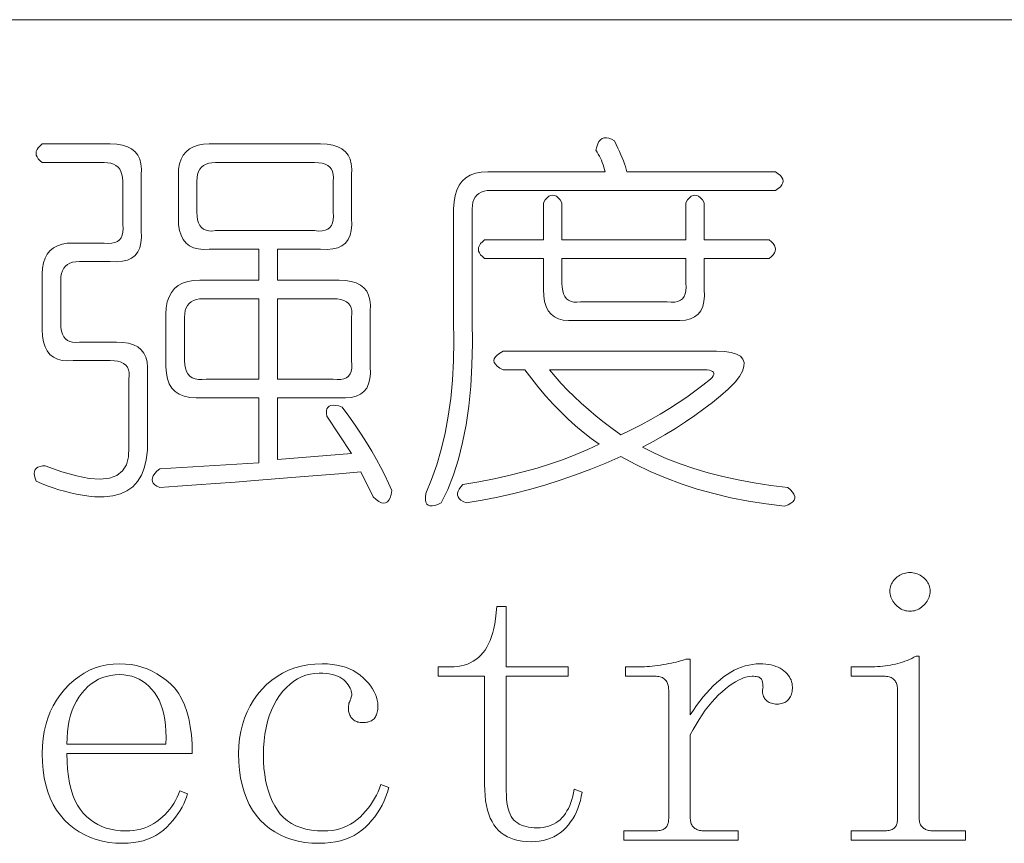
# Model space of a CAD drawing. Extents: x 1 to 297, y 1 to 210.
# Tile 85 of 171: x 180.51 to 185.97, y 46.56 to 51.12. Entities that reach past the tile are written whole.
import ezdxf

# ---------------------------------------------------------------- set-up
doc = ezdxf.new("R2010")
doc.units = 0

msp = doc.modelspace()

# ---------------------------------------------------------------- linework, layer by layer
at = {"color": 7, "lineweight": 13}
msp.add_line((1.3055, 51.1191), (219.3213, 51.1191), dxfattribs=at)
for points in [[(180.6339, 50.4306), (181.0111, 50.4306), (181.0467, 50.4289), (181.0783, 50.4237), (181.1057, 50.4151), (181.129, 50.4031), (181.1482, 50.3877), (181.1633, 50.3689), (181.1743, 50.3466), (181.1811, 50.3209), (181.1839, 50.2917), (181.1825, 50.2591), (181.1825, 49.9506), (181.1839, 49.9149), (181.1811, 49.8834), (181.1743, 49.8559), (181.1633, 49.8326), (181.1482, 49.8134), (181.129, 49.7983), (181.1057, 49.7874), (181.0783, 49.7805), (181.0467, 49.7778), (181.0111, 49.7791), (180.8396, 49.7791), (180.8201, 49.7781), (180.8026, 49.775), (180.7872, 49.7699), (180.7738, 49.7627), (180.7625, 49.7534), (180.7533, 49.7421), (180.746, 49.7287), (180.7409, 49.7133), (180.7378, 49.6958), (180.7368, 49.6763), (180.7368, 49.4363), (180.7378, 49.4137), (180.7409, 49.3938), (180.746, 49.3766), (180.7533, 49.3622), (180.7625, 49.3506), (180.7738, 49.3417), (180.7872, 49.3355), (180.8026, 49.3321), (180.8201, 49.3314), (180.8396, 49.3334), (181.0454, 49.3334), (181.081, 49.3317), (181.1126, 49.3266), (181.14, 49.318), (181.1633, 49.306), (181.1825, 49.2906), (181.1976, 49.2717), (181.2086, 49.2494), (181.2154, 49.2237), (181.2182, 49.1946), (181.2168, 49.162), (181.2168, 48.7334), (181.2108, 48.6815), (181.1996, 48.6354), (181.1834, 48.5951), (181.1619, 48.5606), (181.1354, 48.532), (181.1036, 48.5092), (181.0668, 48.4922), (181.0248, 48.4811), (180.9776, 48.4758), (180.9254, 48.4763), (180.8913, 48.4802), (180.8575, 48.4852), (180.8241, 48.4912), (180.791, 48.4982), (180.7582, 48.5063), (180.7258, 48.5154), (180.6938, 48.5255), (180.662, 48.5366), (180.6307, 48.5488), (180.5996, 48.562), (180.594, 48.5783), (180.5907, 48.5929), (180.5899, 48.6057), (180.5914, 48.6169), (180.5954, 48.6263), (180.6017, 48.634), (180.6104, 48.64), (180.6216, 48.6443), (180.6351, 48.6469), (180.6511, 48.6477), (180.7421, 48.6148), (180.8232, 48.5915), (180.8943, 48.5778), (180.9555, 48.5737), (181.0068, 48.5791), (181.0481, 48.5942), (181.0795, 48.6189), (181.1009, 48.6532), (181.1124, 48.6971), (181.1139, 48.7506), (181.1139, 49.1277), (181.116, 49.1473), (181.1153, 49.1647), (181.1119, 49.1802), (181.1057, 49.1935), (181.0968, 49.2049), (181.0851, 49.2141), (181.0707, 49.2213), (181.0536, 49.2265), (181.0337, 49.2295), (181.0111, 49.2306), (180.8054, 49.2306), (180.7728, 49.2292), (180.7436, 49.2319), (180.7179, 49.2388), (180.6956, 49.2498), (180.6768, 49.2649), (180.6614, 49.2841), (180.6494, 49.3074), (180.6408, 49.3348), (180.6357, 49.3663), (180.6339, 49.402), (180.6339, 49.7106), (180.6357, 49.7431), (180.6408, 49.7723), (180.6494, 49.798), (180.6614, 49.8203), (180.6768, 49.8391), (180.6956, 49.8546), (180.7179, 49.8666), (180.7436, 49.8751), (180.7728, 49.8803), (180.8054, 49.882), (180.9768, 49.882), (180.9994, 49.8799), (181.0193, 49.8806), (181.0364, 49.8841), (181.0508, 49.8902), (181.0625, 49.8991), (181.0714, 49.9108), (181.0776, 49.9252), (181.081, 49.9423), (181.0817, 49.9622), (181.0797, 49.9849), (181.0797, 50.2249), (181.0786, 50.2444), (181.0755, 50.2619), (181.0704, 50.2773), (181.0632, 50.2907), (181.0539, 50.302), (181.0426, 50.3113), (181.0292, 50.3185), (181.0138, 50.3236), (180.9963, 50.3267), (180.9768, 50.3277), (180.6339, 50.3277), (180.6216, 50.338), (180.612, 50.3483), (180.6051, 50.3586), (180.601, 50.3689), (180.5996, 50.3791), (180.601, 50.3894), (180.6051, 50.3997), (180.612, 50.41), (180.6216, 50.4203)], [(181.5596, 50.4306), (182.1768, 50.4306), (182.2124, 50.4289), (182.244, 50.4237), (182.2714, 50.4151), (182.2947, 50.4031), (182.3139, 50.3877), (182.329, 50.3689), (182.34, 50.3466), (182.3468, 50.3209), (182.3496, 50.2917), (182.3482, 50.2591), (182.3482, 50.0191), (182.3496, 49.9835), (182.3468, 49.9519), (182.34, 49.9245), (182.329, 49.9012), (182.3139, 49.882), (182.2947, 49.8669), (182.2714, 49.8559), (182.244, 49.8491), (182.2124, 49.8463), (182.1768, 49.8477), (181.9368, 49.8477), (181.9368, 49.6763), (182.2796, 49.6763), (182.3153, 49.6746), (182.3468, 49.6694), (182.3743, 49.6609), (182.3976, 49.6489), (182.4168, 49.6334), (182.4319, 49.6146), (182.4428, 49.5923), (182.4497, 49.5666), (182.4524, 49.5374), (182.4511, 49.5049), (182.4511, 49.1963), (182.4524, 49.1606), (182.4497, 49.1291), (182.4428, 49.1017), (182.4319, 49.0783), (182.4168, 49.0591), (182.3976, 49.0441), (182.3743, 49.0331), (182.3468, 49.0262), (182.3153, 49.0235), (182.2796, 49.0249), (181.9368, 49.0249), (181.9368, 48.682), (182.3482, 48.7163), (182.2111, 48.922), (182.2088, 48.9379), (182.209, 48.9515), (182.2116, 48.9626), (182.2166, 48.9714), (182.2239, 48.9777), (182.2337, 48.9817), (182.2459, 48.9832), (182.2604, 48.9823), (182.2774, 48.9791), (182.2968, 48.9734), (182.3335, 48.9225), (182.3681, 48.8726), (182.4007, 48.8238), (182.4312, 48.7759), (182.4596, 48.7291), (182.486, 48.6834), (182.5104, 48.6386), (182.5327, 48.5949), (182.5529, 48.5522), (182.5711, 48.5106), (182.567, 48.4886), (182.5615, 48.4708), (182.5546, 48.4571), (182.5464, 48.4475), (182.5368, 48.442), (182.5258, 48.4406), (182.5135, 48.4434), (182.4998, 48.4502), (182.4847, 48.4612), (182.4682, 48.4763), (182.3996, 48.6134), (182.2774, 48.6033), (182.1576, 48.5935), (182.0402, 48.5841), (181.9251, 48.575), (181.8125, 48.5663), (181.7023, 48.5579), (181.5944, 48.5498), (181.489, 48.5421), (181.386, 48.5347), (181.2854, 48.5277), (181.2699, 48.5349), (181.2579, 48.5428), (181.2494, 48.5514), (181.2442, 48.5606), (181.2425, 48.5706), (181.2442, 48.5812), (181.2494, 48.5925), (181.2579, 48.6045), (181.2699, 48.6172), (181.2854, 48.6306), (181.8339, 48.6649), (181.8339, 49.0249), (181.5254, 49.0249), (181.4863, 49.0235), (181.4513, 49.0262), (181.4204, 49.0331), (181.3937, 49.0441), (181.3711, 49.0591), (181.3526, 49.0783), (181.3382, 49.1017), (181.3279, 49.1291), (181.3217, 49.1606), (181.3196, 49.1963), (181.3196, 49.4877), (181.3215, 49.5235), (181.3272, 49.5556), (181.3366, 49.5839), (181.3498, 49.6084), (181.3668, 49.6291), (181.3875, 49.6461), (181.412, 49.6593), (181.4403, 49.6687), (181.4724, 49.6744), (181.5082, 49.6763), (181.8339, 49.6763), (181.8339, 49.8477), (181.5596, 49.8477), (181.5271, 49.8463), (181.4979, 49.8491), (181.4722, 49.8559), (181.4499, 49.8669), (181.4311, 49.882), (181.4156, 49.9012), (181.4036, 49.9245), (181.3951, 49.9519), (181.3899, 49.9835), (181.3882, 50.0191), (181.3882, 50.2591), (181.3899, 50.2917), (181.3951, 50.3209), (181.4036, 50.3466), (181.4156, 50.3689), (181.4311, 50.3877), (181.4499, 50.4031), (181.4722, 50.4151), (181.4979, 50.4237), (181.5271, 50.4289)], [(183.8054, 50.4477), (183.8153, 50.4275), (183.8246, 50.4079), (183.8331, 50.3891), (183.841, 50.3709), (183.8482, 50.3534), (183.8547, 50.3366), (183.8606, 50.3205), (183.8657, 50.3051), (183.8702, 50.2903), (183.8739, 50.2763), (184.6968, 50.2763), (184.7122, 50.266), (184.7242, 50.2557), (184.7328, 50.2454), (184.7379, 50.2351), (184.7396, 50.2249), (184.7379, 50.2146), (184.7328, 50.2043), (184.7242, 50.194), (184.7122, 50.1837), (184.6968, 50.1734), (183.1196, 50.1734), (183.1001, 50.1724), (183.0826, 50.1693), (183.0672, 50.1642), (183.0538, 50.157), (183.0425, 50.1477), (183.0332, 50.1364), (183.026, 50.123), (183.0209, 50.1076), (183.0178, 50.0901), (183.0168, 50.0706), (183.0168, 49.4534), (183.0182, 49.3261), (183.0154, 49.2045), (183.0086, 49.0888), (182.9976, 48.9789), (182.9825, 48.8749), (182.9633, 48.7766), (182.94, 48.6842), (182.9126, 48.5977), (182.881, 48.5169), (182.8454, 48.442), (182.826, 48.4333), (182.809, 48.4276), (182.7944, 48.425), (182.7823, 48.4255), (182.7725, 48.4291), (182.7651, 48.4358), (182.7602, 48.4456), (182.7576, 48.4585), (182.7574, 48.4744), (182.7596, 48.4934), (182.792, 48.5709), (182.8207, 48.6525), (182.8455, 48.7382), (182.8666, 48.8281), (182.8839, 48.922), (182.8975, 49.0201), (182.9072, 49.1222), (182.9132, 49.2285), (182.9155, 49.3389), (182.9139, 49.4534), (182.9139, 50.0706), (182.9158, 50.1097), (182.9215, 50.1446), (182.9309, 50.1755), (182.9441, 50.2022), (182.9611, 50.2249), (182.9818, 50.2434), (183.0063, 50.2578), (183.0346, 50.2681), (183.0667, 50.2742), (183.1025, 50.2763), (183.7539, 50.2763), (183.7503, 50.2898), (183.7464, 50.303), (183.7421, 50.3159), (183.7375, 50.3284), (183.7325, 50.3406), (183.7272, 50.3524), (183.7215, 50.3639), (183.7155, 50.375), (183.7092, 50.3858), (183.7025, 50.3963), (183.7066, 50.4153), (183.7121, 50.4313), (183.719, 50.4441), (183.7272, 50.4539), (183.7368, 50.4606), (183.7478, 50.4642), (183.7601, 50.4647), (183.7738, 50.4621), (183.7889, 50.4565)], [(182.1425, 50.3277), (181.5939, 50.3277), (181.5744, 50.3267), (181.5569, 50.3236), (181.5415, 50.3185), (181.5281, 50.3113), (181.5168, 50.302), (181.5075, 50.2907), (181.5003, 50.2773), (181.4952, 50.2619), (181.4921, 50.2444), (181.4911, 50.2249), (181.4911, 50.0534), (181.4921, 50.0308), (181.4952, 50.0109), (181.5003, 49.9938), (181.5075, 49.9794), (181.5168, 49.9677), (181.5281, 49.9588), (181.5415, 49.9526), (181.5569, 49.9492), (181.5744, 49.9485), (181.5939, 49.9506), (182.1425, 49.9506), (182.1651, 49.9485), (182.185, 49.9492), (182.2022, 49.9526), (182.2166, 49.9588), (182.2282, 49.9677), (182.2371, 49.9794), (182.2433, 49.9938), (182.2467, 50.0109), (182.2474, 50.0308), (182.2454, 50.0534), (182.2454, 50.2249), (182.2474, 50.2444), (182.2467, 50.2619), (182.2433, 50.2773), (182.2371, 50.2907), (182.2282, 50.302), (182.2166, 50.3113), (182.2022, 50.3185), (182.185, 50.3236), (182.1651, 50.3267)], [(184.1996, 50.1049), (184.2099, 50.1203), (184.2202, 50.1323), (184.2305, 50.1409), (184.2408, 50.146), (184.2511, 50.1477), (184.2614, 50.146), (184.2716, 50.1409), (184.2819, 50.1323), (184.2922, 50.1203), (184.3025, 50.1049), (184.3025, 49.8991), (184.6625, 49.8991), (184.6749, 49.8889), (184.6844, 49.8786), (184.6913, 49.8683), (184.6954, 49.858), (184.6968, 49.8477), (184.6954, 49.8374), (184.6913, 49.8271), (184.6844, 49.8169), (184.6749, 49.8066), (184.6625, 49.7963), (184.3025, 49.7963), (184.3025, 49.6249), (184.3039, 49.5892), (184.3011, 49.5577), (184.2943, 49.5302), (184.2833, 49.5069), (184.2682, 49.4877), (184.249, 49.4726), (184.2257, 49.4617), (184.1983, 49.4548), (184.1667, 49.4521), (184.1311, 49.4534), (183.5825, 49.4534), (183.5499, 49.4521), (183.5208, 49.4548), (183.4951, 49.4617), (183.4728, 49.4726), (183.4539, 49.4877), (183.4385, 49.5069), (183.4265, 49.5302), (183.4179, 49.5577), (183.4128, 49.5892), (183.4111, 49.6249), (183.4111, 49.7963), (183.0854, 49.7963), (183.073, 49.8066), (183.0634, 49.8169), (183.0566, 49.8271), (183.0524, 49.8374), (183.0511, 49.8477), (183.0524, 49.858), (183.0566, 49.8683), (183.0634, 49.8786), (183.073, 49.8889), (183.0854, 49.8991), (183.4111, 49.8991), (183.4111, 50.1049), (183.4214, 50.1203), (183.4316, 50.1323), (183.4419, 50.1409), (183.4522, 50.146), (183.4625, 50.1477), (183.4728, 50.146), (183.4831, 50.1409), (183.4934, 50.1323), (183.5036, 50.1203), (183.5139, 50.1049), (183.5139, 49.8991), (184.1996, 49.8991)], [(184.1996, 49.7963), (183.5139, 49.7963), (183.5139, 49.6591), (183.515, 49.6365), (183.518, 49.6166), (183.5232, 49.5995), (183.5304, 49.5851), (183.5396, 49.5734), (183.551, 49.5645), (183.5643, 49.5583), (183.5798, 49.5549), (183.5972, 49.5542), (183.6168, 49.5563), (184.0968, 49.5563), (184.1194, 49.5542), (184.1393, 49.5549), (184.1564, 49.5583), (184.1708, 49.5645), (184.1825, 49.5734), (184.1914, 49.5851), (184.1976, 49.5995), (184.201, 49.6166), (184.2017, 49.6365), (184.1996, 49.6591)], [(181.8339, 49.5734), (181.5254, 49.5734), (181.5058, 49.5724), (181.4883, 49.5693), (181.4729, 49.5642), (181.4595, 49.557), (181.4482, 49.5477), (181.439, 49.5364), (181.4318, 49.523), (181.4266, 49.5076), (181.4235, 49.4901), (181.4225, 49.4706), (181.4225, 49.2306), (181.4237, 49.2079), (181.4273, 49.1881), (181.4333, 49.1709), (181.4417, 49.1565), (181.4525, 49.1449), (181.4657, 49.1359), (181.4813, 49.1298), (181.4993, 49.1263), (181.5197, 49.1257), (181.5425, 49.1277), (181.8339, 49.1277)], [(182.2454, 49.5734), (181.9368, 49.5734), (181.9368, 49.1277), (182.2454, 49.1277), (182.268, 49.1257), (182.2879, 49.1263), (182.305, 49.1298), (182.3194, 49.1359), (182.3311, 49.1449), (182.34, 49.1565), (182.3462, 49.1709), (182.3496, 49.1881), (182.3503, 49.2079), (182.3482, 49.2306), (182.3482, 49.4706), (182.3503, 49.4901), (182.3496, 49.5076), (182.3462, 49.523), (182.34, 49.5364), (182.3311, 49.5477), (182.3194, 49.557), (182.305, 49.5642), (182.2879, 49.5693), (182.268, 49.5724)], [(183.1882, 49.282), (184.3711, 49.282), (184.4153, 49.2803), (184.452, 49.2751), (184.4811, 49.2666), (184.5027, 49.2546), (184.5168, 49.2391), (184.5233, 49.2203), (184.5223, 49.198), (184.5137, 49.1723), (184.4976, 49.1431), (184.4739, 49.1106), (184.4348, 49.073), (184.393, 49.0358), (184.3484, 48.999), (184.3011, 48.9625), (184.2511, 48.9263), (184.1983, 48.8905), (184.1427, 48.855), (184.0844, 48.8198), (184.0234, 48.785), (183.9596, 48.7506), (184.0263, 48.7175), (184.0961, 48.6868), (184.169, 48.6585), (184.2449, 48.6326), (184.3239, 48.6091), (184.406, 48.5881), (184.4912, 48.5694), (184.5795, 48.5531), (184.6709, 48.5392), (184.7654, 48.5277), (184.7806, 48.5143), (184.7921, 48.5017), (184.7998, 48.4897), (184.8038, 48.4783), (184.8039, 48.4677), (184.8003, 48.4578), (184.793, 48.4485), (184.7818, 48.4399), (184.7669, 48.4321), (184.7482, 48.4249), (184.6466, 48.4369), (184.5473, 48.4523), (184.4504, 48.4711), (184.356, 48.4934), (184.2639, 48.5191), (184.1743, 48.5483), (184.087, 48.5809), (184.0022, 48.6169), (183.9197, 48.6563), (183.8396, 48.6991), (183.757, 48.6626), (183.6737, 48.6285), (183.5897, 48.5968), (183.505, 48.5675), (183.4196, 48.5406), (183.3336, 48.5161), (183.2468, 48.4939), (183.1594, 48.4742), (183.0713, 48.4569), (182.9825, 48.442), (182.9669, 48.4492), (182.9544, 48.4571), (182.945, 48.4657), (182.9386, 48.4749), (182.9354, 48.4849), (182.9352, 48.4955), (182.9381, 48.5068), (182.9441, 48.5188), (182.9532, 48.5315), (182.9654, 48.5449), (183.0531, 48.5594), (183.1382, 48.5757), (183.2204, 48.5937), (183.3, 48.6134), (183.3768, 48.6349), (183.4508, 48.658), (183.5222, 48.6829), (183.5907, 48.7094), (183.6566, 48.7377), (183.7197, 48.7677), (183.6754, 48.7996), (183.6319, 48.8335), (183.589, 48.8695), (183.5468, 48.9076), (183.5054, 48.9477), (183.4646, 48.9899), (183.4244, 49.0341), (183.385, 49.0804), (183.3463, 49.1287), (183.3082, 49.1791), (183.1882, 49.1791), (183.1697, 49.1894), (183.1553, 49.1997), (183.145, 49.21), (183.1388, 49.2203), (183.1368, 49.2306), (183.1388, 49.2409), (183.145, 49.2511), (183.1553, 49.2614), (183.1697, 49.2717)], [(184.3025, 49.1791), (183.4454, 49.1791), (183.4771, 49.1416), (183.5105, 49.1044), (183.5456, 49.0675), (183.5825, 49.031), (183.6211, 48.9949), (183.6614, 48.959), (183.7034, 48.9235), (183.7471, 48.8884), (183.7925, 48.8536), (183.8396, 48.8191), (183.8971, 48.8469), (183.9528, 48.8754), (184.0068, 48.9045), (184.0591, 48.9343), (184.1096, 48.9649), (184.1585, 48.9961), (184.2056, 49.0279), (184.2511, 49.0605), (184.2948, 49.0938), (184.3368, 49.1277), (184.3457, 49.1375), (184.3519, 49.1462), (184.3553, 49.1539), (184.356, 49.1606), (184.3539, 49.1663), (184.3491, 49.1709), (184.3416, 49.1745), (184.3313, 49.1771), (184.3183, 49.1786)], [(185.4425, 48.0563), (185.451, 48.056), (185.4593, 48.0551), (185.4674, 48.0536), (185.4754, 48.0515), (185.4832, 48.0488), (185.4908, 48.0455), (185.4983, 48.0416), (185.5056, 48.0371), (185.5127, 48.032), (185.5196, 48.0263), (185.5262, 48.0202), (185.532, 48.0138), (185.5371, 48.0071), (185.5416, 48.0002), (185.5454, 47.9931), (185.5484, 47.9857), (185.5508, 47.978), (185.5526, 47.9701), (185.5536, 47.9619), (185.5539, 47.9534), (185.5536, 47.9449), (185.5526, 47.9366), (185.5508, 47.9285), (185.5484, 47.9205), (185.5454, 47.9127), (185.5416, 47.9051), (185.5371, 47.8976), (185.532, 47.8903), (185.5262, 47.8832), (185.5196, 47.8763), (185.5127, 47.8698), (185.5056, 47.8639), (185.4983, 47.8588), (185.4908, 47.8543), (185.4832, 47.8506), (185.4754, 47.8475), (185.4674, 47.8451), (185.4593, 47.8434), (185.451, 47.8423), (185.4425, 47.842), (185.434, 47.8423), (185.4257, 47.8434), (185.4176, 47.8451), (185.4096, 47.8475), (185.4018, 47.8506), (185.3942, 47.8543), (185.3867, 47.8588), (185.3794, 47.8639), (185.3723, 47.8698), (185.3654, 47.8763), (185.3588, 47.8832), (185.353, 47.8903), (185.3479, 47.8976), (185.3434, 47.9051), (185.3396, 47.9127), (185.3366, 47.9205), (185.3342, 47.9285), (185.3324, 47.9366), (185.3314, 47.9449), (185.3311, 47.9534), (185.3314, 47.9619), (185.3324, 47.9701), (185.3342, 47.978), (185.3366, 47.9857), (185.3396, 47.9931), (185.3434, 48.0002), (185.3479, 48.0071), (185.353, 48.0138), (185.3588, 48.0202), (185.3654, 48.0263), (185.3723, 48.032), (185.3794, 48.0371), (185.3867, 48.0416), (185.3942, 48.0455), (185.4018, 48.0488), (185.4096, 48.0515), (185.4176, 48.0536), (185.4257, 48.0551), (185.434, 48.056)], [(183.2054, 46.8477), (183.2058, 46.8245), (183.2071, 46.8028), (183.2092, 46.7827), (183.2122, 46.7641), (183.2161, 46.747), (183.2208, 46.7315), (183.2264, 46.7175), (183.2328, 46.7051), (183.2401, 46.6942), (183.2482, 46.6849), (183.2572, 46.6767), (183.2671, 46.6694), (183.2778, 46.663), (183.2894, 46.6574), (183.3018, 46.6527), (183.3151, 46.6489), (183.3292, 46.6459), (183.3442, 46.6437), (183.3601, 46.6424), (183.3768, 46.642), (183.3936, 46.6426), (183.4097, 46.6442), (183.4251, 46.647), (183.4399, 46.6509), (183.4539, 46.6559), (183.4673, 46.6621), (183.48, 46.6693), (183.492, 46.6777), (183.5033, 46.6871), (183.5139, 46.6977), (183.5239, 46.7093), (183.5331, 46.7219), (183.5417, 46.7354), (183.5496, 46.7498), (183.5568, 46.7652), (183.5633, 46.7815), (183.5691, 46.7988), (183.5743, 46.817), (183.5787, 46.8362), (183.5825, 46.8563), (183.6254, 46.8391), (183.6214, 46.8156), (183.6163, 46.7929), (183.6101, 46.771), (183.6027, 46.75), (183.5943, 46.7299), (183.5847, 46.7106), (183.5741, 46.6921), (183.5623, 46.6746), (183.5494, 46.6579), (183.5354, 46.642), (183.5203, 46.6273), (183.5043, 46.6142), (183.4874, 46.6027), (183.4695, 46.5926), (183.4507, 46.5841), (183.431, 46.5772), (183.4103, 46.5718), (183.3886, 46.5679), (183.366, 46.5656), (183.3425, 46.5649), (183.3174, 46.5656), (183.2936, 46.5679), (183.2711, 46.5718), (183.2499, 46.5772), (183.23, 46.5841), (183.2114, 46.5926), (183.194, 46.6027), (183.1779, 46.6142), (183.1631, 46.6273), (183.1496, 46.642), (183.1374, 46.6583), (183.1265, 46.6763), (183.1169, 46.696), (183.1085, 46.7174), (183.1014, 46.7406), (183.0956, 46.7654), (183.0911, 46.792), (183.0879, 46.8203), (183.086, 46.8503), (183.0854, 46.882), (183.0854, 47.482), (182.8282, 47.482), (182.8282, 47.5334), (182.8968, 47.5334), (182.917, 47.5341), (182.9364, 47.536), (182.955, 47.5392), (182.9729, 47.5437), (182.99, 47.5495), (183.0063, 47.5566), (183.0219, 47.5649), (183.0367, 47.5746), (183.0507, 47.5855), (183.0639, 47.5977), (183.0763, 47.6113), (183.0878, 47.6263), (183.0983, 47.6428), (183.1078, 47.6608), (183.1164, 47.6802), (183.1241, 47.7011), (183.1308, 47.7234), (183.1366, 47.7472), (183.1415, 47.7724), (183.1454, 47.7991), (183.1539, 47.8677), (183.2054, 47.8677), (183.2054, 47.5334), (183.5482, 47.5334), (183.5482, 47.482), (183.2054, 47.482)], [(185.3739, 47.4049), (185.3738, 47.4116), (185.3732, 47.4181), (185.3724, 47.4243), (185.3712, 47.4302), (185.3696, 47.4359), (185.3678, 47.4414), (185.3655, 47.4466), (185.363, 47.4515), (185.36, 47.4562), (185.3568, 47.4606), (185.3531, 47.4646), (185.3489, 47.4683), (185.3442, 47.4715), (185.339, 47.4743), (185.3332, 47.4766), (185.327, 47.4786), (185.3202, 47.4801), (185.3129, 47.4811), (185.3051, 47.4818), (185.2968, 47.482), (185.1168, 47.482), (185.1168, 47.5334), (185.2025, 47.5334), (185.2178, 47.5336), (185.233, 47.5339), (185.248, 47.5346), (185.2628, 47.5355), (185.2775, 47.5366), (185.292, 47.5381), (185.3063, 47.5397), (185.3204, 47.5417), (185.3344, 47.5438), (185.3482, 47.5463), (185.3618, 47.5491), (185.3753, 47.5523), (185.3886, 47.5559), (185.4017, 47.56), (185.4146, 47.5645), (185.4274, 47.5694), (185.44, 47.5748), (185.4524, 47.5806), (185.4647, 47.5868), (185.4768, 47.5934), (185.4939, 47.5934), (185.4939, 46.6934), (185.4941, 46.6867), (185.4948, 46.6804), (185.4958, 46.6744), (185.4974, 46.6687), (185.4993, 46.6634), (185.5016, 46.6585), (185.5044, 46.6538), (185.5076, 46.6495), (185.5113, 46.6456), (185.5154, 46.642), (185.5198, 46.6387), (185.5244, 46.6358), (185.5294, 46.6333), (185.5346, 46.631), (185.54, 46.6291), (185.5457, 46.6276), (185.5517, 46.6264), (185.5579, 46.6255), (185.5643, 46.625), (185.5711, 46.6249), (185.7511, 46.6249), (185.7511, 46.5734), (185.1168, 46.5734), (185.1168, 46.6249), (185.2968, 46.6249), (185.3051, 46.625), (185.3129, 46.6255), (185.3202, 46.6264), (185.327, 46.6276), (185.3332, 46.6291), (185.339, 46.631), (185.3442, 46.6333), (185.3489, 46.6358), (185.3531, 46.6387), (185.3568, 46.642), (185.36, 46.6456), (185.363, 46.6495), (185.3655, 46.6538), (185.3678, 46.6585), (185.3696, 46.6634), (185.3712, 46.6687), (185.3724, 46.6744), (185.3732, 46.6804), (185.3738, 46.6867), (185.3739, 46.6934)], [(180.7711, 47.0534), (180.772, 47.0085), (180.7747, 46.9662), (180.7792, 46.9265), (180.7855, 46.8895), (180.7936, 46.8552), (180.8035, 46.8235), (180.8152, 46.7945), (180.8287, 46.7682), (180.844, 46.7445), (180.8611, 46.7234), (180.8796, 46.7047), (180.8993, 46.6879), (180.9201, 46.6732), (180.942, 46.6603), (180.965, 46.6495), (180.9891, 46.6406), (181.0144, 46.6337), (181.0407, 46.6288), (181.0682, 46.6258), (181.0968, 46.6249), (181.1187, 46.6255), (181.14, 46.6274), (181.1606, 46.6306), (181.1805, 46.6351), (181.1996, 46.6409), (181.2182, 46.648), (181.236, 46.6564), (181.2531, 46.666), (181.2696, 46.6769), (181.2854, 46.6891), (181.3004, 46.7023), (181.3145, 46.7161), (181.3278, 46.7304), (181.3402, 46.7454), (181.3518, 46.7609), (181.3625, 46.7771), (181.3724, 46.7938), (181.3814, 46.8112), (181.3895, 46.8292), (181.3968, 46.8477), (181.4396, 46.8306), (181.4339, 46.8118), (181.4268, 46.793), (181.4184, 46.7744), (181.4088, 46.7558), (181.3979, 46.7374), (181.3857, 46.719), (181.3721, 46.7007), (181.3574, 46.6825), (181.3413, 46.6643), (181.3239, 46.6463), (181.3053, 46.6292), (181.2854, 46.6139), (181.2641, 46.6004), (181.2416, 46.5887), (181.2179, 46.5788), (181.1928, 46.5707), (181.1664, 46.5644), (181.1388, 46.5599), (181.1099, 46.5572), (181.0797, 46.5563), (181.0409, 46.5576), (181.0037, 46.5614), (180.9679, 46.5679), (180.9336, 46.5769), (180.9007, 46.5884), (180.8693, 46.6026), (180.8393, 46.6193), (180.8108, 46.6386), (180.7838, 46.6604), (180.7582, 46.6849), (180.7346, 46.7117), (180.7135, 46.7407), (180.6948, 46.772), (180.6787, 46.8055), (180.665, 46.8413), (180.6538, 46.8793), (180.6451, 46.9195), (180.6389, 46.9619), (180.6352, 47.0065), (180.6339, 47.0534), (180.6352, 47.0956), (180.6389, 47.1362), (180.6451, 47.1754), (180.6538, 47.2132), (180.665, 47.2495), (180.6787, 47.2843), (180.6948, 47.3177), (180.7135, 47.3497), (180.7346, 47.3801), (180.7582, 47.4091), (180.7836, 47.436), (180.8102, 47.4601), (180.8378, 47.4813), (180.8666, 47.4997), (180.8964, 47.5152), (180.9274, 47.5279), (180.9595, 47.5378), (180.9927, 47.5449), (181.0271, 47.5492), (181.0625, 47.5506), (181.0947, 47.5495), (181.1259, 47.5461), (181.1564, 47.5405), (181.1859, 47.5327), (181.2146, 47.5227), (181.2425, 47.5105), (181.2695, 47.496), (181.2956, 47.4793), (181.3209, 47.4603), (181.3454, 47.4391), (181.3682, 47.4152), (181.3886, 47.3881), (181.4066, 47.3576), (181.4222, 47.3239), (181.4354, 47.287), (181.4462, 47.2468), (181.4546, 47.2033), (181.4606, 47.1566), (181.4642, 47.1067), (181.4654, 47.0534)], [(182.3311, 47.302), (182.3311, 47.307), (182.3312, 47.3116), (182.3315, 47.3159), (182.3318, 47.3198), (182.3321, 47.3234), (182.3326, 47.3267), (182.3332, 47.3296), (182.3338, 47.3322), (182.3345, 47.3344), (182.3354, 47.3363), (182.3363, 47.3382), (182.3372, 47.3404), (182.3383, 47.343), (182.3395, 47.3459), (182.3407, 47.3491), (182.342, 47.3527), (182.3435, 47.3567), (182.345, 47.361), (182.3465, 47.3656), (182.3482, 47.3706), (182.3494, 47.3776), (182.3496, 47.3848), (182.3487, 47.3923), (182.3468, 47.4001), (182.3439, 47.4081), (182.34, 47.4163), (182.335, 47.4249), (182.329, 47.4337), (182.322, 47.4427), (182.3139, 47.452), (182.3048, 47.461), (182.2944, 47.469), (182.2828, 47.476), (182.2701, 47.4822), (182.2561, 47.4874), (182.2409, 47.4916), (182.2245, 47.4949), (182.207, 47.4973), (182.1882, 47.4987), (182.1682, 47.4991), (182.1429, 47.4979), (182.1183, 47.4942), (182.0945, 47.488), (182.0715, 47.4793), (182.0493, 47.4681), (182.0278, 47.4544), (182.0071, 47.4382), (181.9872, 47.4196), (181.968, 47.3985), (181.9496, 47.3749), (181.9325, 47.3492), (181.9172, 47.3219), (181.9037, 47.293), (181.892, 47.2624), (181.8821, 47.2302), (181.874, 47.1964), (181.8677, 47.161), (181.8633, 47.1239), (181.8605, 47.0852), (181.8596, 47.0449), (181.8604, 47.0079), (181.8627, 46.9723), (181.8666, 46.9383), (181.872, 46.9057), (181.8789, 46.8745), (181.8874, 46.8448), (181.8974, 46.8166), (181.909, 46.7898), (181.9221, 46.7644), (181.9368, 46.7406), (181.9532, 46.7186), (181.9718, 46.6989), (181.9923, 46.6816), (182.015, 46.6665), (182.0396, 46.6538), (182.0664, 46.6434), (182.0952, 46.6353), (182.126, 46.6295), (182.159, 46.626), (182.1939, 46.6249), (182.2175, 46.6256), (182.2404, 46.6279), (182.2625, 46.6318), (182.2838, 46.6372), (182.3043, 46.6441), (182.3241, 46.6526), (182.343, 46.6627), (182.3612, 46.6742), (182.3787, 46.6873), (182.3954, 46.702), (182.4112, 46.7177), (182.426, 46.7339), (182.44, 46.7506), (182.453, 46.7678), (182.465, 46.7856), (182.4761, 46.8038), (182.4863, 46.8226), (182.4955, 46.8419), (182.5037, 46.8617), (182.5111, 46.882), (182.5539, 46.8649), (182.5465, 46.8395), (182.5378, 46.815), (182.528, 46.7912), (182.5169, 46.7682), (182.5046, 46.7459), (182.4912, 46.7245), (182.4765, 46.7038), (182.4607, 46.6838), (182.4436, 46.6647), (182.4254, 46.6463), (182.4058, 46.6292), (182.3849, 46.6139), (182.3626, 46.6004), (182.339, 46.5887), (182.3139, 46.5788), (182.2875, 46.5707), (182.2598, 46.5644), (182.2306, 46.5599), (182.2001, 46.5572), (182.1682, 46.5563), (182.1279, 46.5576), (182.0894, 46.5614), (182.0525, 46.5679), (182.0174, 46.5769), (181.9839, 46.5884), (181.9522, 46.6026), (181.9222, 46.6193), (181.8939, 46.6386), (181.8674, 46.6604), (181.8425, 46.6849), (181.8197, 46.7117), (181.7993, 46.7407), (181.7813, 46.772), (181.7657, 46.8055), (181.7525, 46.8413), (181.7417, 46.8793), (181.7333, 46.9195), (181.7273, 46.9619), (181.7237, 47.0065), (181.7225, 47.0534), (181.7238, 47.0956), (181.7276, 47.1362), (181.7341, 47.1754), (181.7431, 47.2132), (181.7546, 47.2495), (181.7688, 47.2843), (181.7855, 47.3177), (181.8048, 47.3497), (181.8266, 47.3801), (181.8511, 47.4091), (181.8776, 47.436), (181.9056, 47.4601), (181.9352, 47.4813), (181.9663, 47.4997), (181.9989, 47.5152), (182.0331, 47.5279), (182.0689, 47.5378), (182.1062, 47.5449), (182.145, 47.5492), (182.1854, 47.5506), (182.2139, 47.5498), (182.2411, 47.5475), (182.267, 47.5436), (182.2916, 47.5382), (182.315, 47.5313), (182.3371, 47.5228), (182.3579, 47.5128), (182.3774, 47.5012), (182.3956, 47.4881), (182.4125, 47.4734), (182.428, 47.458), (182.4418, 47.4426), (182.454, 47.4271), (182.4646, 47.4117), (182.4736, 47.3963), (182.4809, 47.3809), (182.4866, 47.3654), (182.4907, 47.35), (182.4931, 47.3346), (182.4939, 47.3191), (182.4937, 47.3092), (182.4931, 47.2998), (182.492, 47.291), (182.4905, 47.2828), (182.4886, 47.2752), (182.4862, 47.2682), (182.4834, 47.2618), (182.4802, 47.2561), (182.4766, 47.2509), (182.4725, 47.2463), (182.468, 47.2422), (182.4631, 47.2386), (182.4577, 47.2354), (182.4519, 47.2326), (182.4457, 47.2302), (182.4391, 47.2283), (182.432, 47.2268), (182.4245, 47.2257), (182.4166, 47.2251), (182.4082, 47.2249), (182.4015, 47.2251), (182.395, 47.2257), (182.3888, 47.2268), (182.3828, 47.2283), (182.3771, 47.2302), (182.3717, 47.2326), (182.3665, 47.2354), (182.3616, 47.2386), (182.3569, 47.2422), (182.3525, 47.2463), (182.3484, 47.2507), (182.3448, 47.2554), (182.3416, 47.2603), (182.3388, 47.2655), (182.3364, 47.2709), (182.3345, 47.2766), (182.333, 47.2826), (182.3319, 47.2888), (182.3313, 47.2953)], [(184.2254, 47.2677), (184.2426, 47.2945), (184.2602, 47.32), (184.2779, 47.3442), (184.296, 47.3671), (184.3143, 47.3888), (184.3328, 47.4091), (184.3517, 47.4282), (184.3707, 47.446), (184.3901, 47.4625), (184.4096, 47.4777), (184.4294, 47.4916), (184.4492, 47.5039), (184.4692, 47.5149), (184.4892, 47.5243), (184.5093, 47.5324), (184.5295, 47.5389), (184.5497, 47.544), (184.5701, 47.5477), (184.5905, 47.5498), (184.6111, 47.5506), (184.6278, 47.5502), (184.6438, 47.549), (184.659, 47.5471), (184.6735, 47.5444), (184.6871, 47.5409), (184.7, 47.5367), (184.7122, 47.5317), (184.7235, 47.5259), (184.7341, 47.5193), (184.7439, 47.512), (184.7529, 47.5042), (184.7609, 47.4961), (184.768, 47.4877), (184.7741, 47.4791), (184.7793, 47.4702), (184.7835, 47.4611), (184.7868, 47.4517), (184.7892, 47.4421), (184.7906, 47.4322), (184.7911, 47.422), (184.7909, 47.4136), (184.7902, 47.4055), (184.7891, 47.3978), (184.7876, 47.3905), (184.7857, 47.3834), (184.7834, 47.3767), (184.7806, 47.3704), (184.7774, 47.3644), (184.7737, 47.3587), (184.7696, 47.3534), (184.7651, 47.3485), (184.7602, 47.3442), (184.7549, 47.3403), (184.7491, 47.337), (184.7429, 47.3341), (184.7362, 47.3318), (184.7291, 47.33), (184.7216, 47.3287), (184.7137, 47.328), (184.7054, 47.3277), (184.697, 47.328), (184.6891, 47.3287), (184.6816, 47.33), (184.6745, 47.3318), (184.6679, 47.3341), (184.6617, 47.337), (184.6559, 47.3403), (184.6505, 47.3442), (184.6456, 47.3485), (184.6411, 47.3534), (184.6371, 47.3587), (184.6337, 47.3644), (184.6309, 47.3704), (184.6287, 47.3767), (184.6271, 47.3834), (184.6262, 47.3905), (184.6258, 47.3978), (184.626, 47.4055), (184.6268, 47.4136), (184.6282, 47.422), (184.6281, 47.4271), (184.6279, 47.4319), (184.6274, 47.4367), (184.6268, 47.4412), (184.6261, 47.4456), (184.6251, 47.4498), (184.624, 47.4538), (184.6227, 47.4577), (184.6213, 47.4613), (184.6196, 47.4649), (184.6176, 47.4681), (184.6148, 47.471), (184.6114, 47.4736), (184.6073, 47.4758), (184.6025, 47.4777), (184.597, 47.4793), (184.5909, 47.4805), (184.584, 47.4813), (184.5764, 47.4818), (184.5682, 47.482), (184.5542, 47.4811), (184.5396, 47.4786), (184.5244, 47.4743), (184.5086, 47.4683), (184.4921, 47.4606), (184.4751, 47.4511), (184.4575, 47.44), (184.4393, 47.4271), (184.4205, 47.4126), (184.4011, 47.3963), (184.3816, 47.3785), (184.3625, 47.3593), (184.3439, 47.3387), (184.3256, 47.3167), (184.3079, 47.2934), (184.2905, 47.2687), (184.2736, 47.2427), (184.2571, 47.2153), (184.241, 47.1865), (184.2254, 47.1563), (184.2254, 46.6934), (184.2256, 46.6867), (184.2262, 46.6804), (184.2273, 46.6744), (184.2288, 46.6687), (184.2307, 46.6634), (184.2331, 46.6585), (184.2359, 46.6538), (184.2391, 46.6495), (184.2427, 46.6456), (184.2468, 46.642), (184.2512, 46.6387), (184.2559, 46.6358), (184.2608, 46.6333), (184.266, 46.631), (184.2714, 46.6291), (184.2771, 46.6276), (184.2831, 46.6264), (184.2893, 46.6255), (184.2958, 46.625), (184.3025, 46.6249), (184.4911, 46.6249), (184.4911, 46.5734), (183.8568, 46.5734), (183.8568, 46.6249), (184.0282, 46.6249), (184.0365, 46.625), (184.0443, 46.6255), (184.0516, 46.6264), (184.0584, 46.6276), (184.0646, 46.6291), (184.0704, 46.631), (184.0756, 46.6333), (184.0803, 46.6358), (184.0845, 46.6387), (184.0882, 46.642), (184.0915, 46.6456), (184.0944, 46.6495), (184.097, 46.6538), (184.0992, 46.6585), (184.1011, 46.6634), (184.1026, 46.6687), (184.1038, 46.6744), (184.1047, 46.6804), (184.1052, 46.6867), (184.1054, 46.6934), (184.1054, 47.4049), (184.1052, 47.4116), (184.1047, 47.4181), (184.1038, 47.4243), (184.1026, 47.4302), (184.1011, 47.4359), (184.0992, 47.4414), (184.097, 47.4466), (184.0944, 47.4515), (184.0915, 47.4562), (184.0882, 47.4606), (184.0845, 47.4646), (184.0803, 47.4683), (184.0756, 47.4715), (184.0704, 47.4743), (184.0646, 47.4766), (184.0584, 47.4786), (184.0516, 47.4801), (184.0443, 47.4811), (184.0365, 47.4818), (184.0282, 47.482), (183.8654, 47.482), (183.8654, 47.5334), (183.9339, 47.5334), (183.9461, 47.5336), (183.9588, 47.5339), (183.9719, 47.5346), (183.9854, 47.5355), (183.9993, 47.5366), (184.0136, 47.5381), (184.0284, 47.5397), (184.0436, 47.5417), (184.0593, 47.5438), (184.0754, 47.5463), (184.0913, 47.5489), (184.1064, 47.5516), (184.1207, 47.5544), (184.1343, 47.5573), (184.1471, 47.5602), (184.1592, 47.5633), (184.1705, 47.5664), (184.181, 47.5696), (184.1907, 47.5729), (184.1996, 47.5763), (184.2254, 47.5763)], [(181.3196, 47.1049), (181.3205, 47.1417), (181.3198, 47.1767), (181.3175, 47.2099), (181.3135, 47.2413), (181.3079, 47.2709), (181.3006, 47.2987), (181.2917, 47.3248), (181.2812, 47.349), (181.2691, 47.3714), (181.2554, 47.392), (181.2403, 47.4107), (181.2243, 47.4275), (181.2074, 47.4423), (181.1895, 47.4551), (181.1707, 47.4659), (181.151, 47.4748), (181.1303, 47.4817), (181.1086, 47.4866), (181.086, 47.4896), (181.0625, 47.4906), (181.0373, 47.4895), (181.013, 47.4865), (180.9896, 47.4813), (180.9672, 47.4741), (180.9457, 47.4649), (180.9252, 47.4535), (180.9056, 47.4402), (180.887, 47.4247), (180.8693, 47.4073), (180.8525, 47.3877), (180.837, 47.3664), (180.8232, 47.3435), (180.811, 47.3191), (180.8004, 47.2931), (180.7914, 47.2656), (180.7841, 47.2365), (180.7784, 47.2059), (180.7743, 47.1738), (180.7719, 47.1401), (180.7711, 47.1049)]]:
    msp.add_lwpolyline(points, close=True, dxfattribs=at)

doc.saveas('drawing.dxf')
